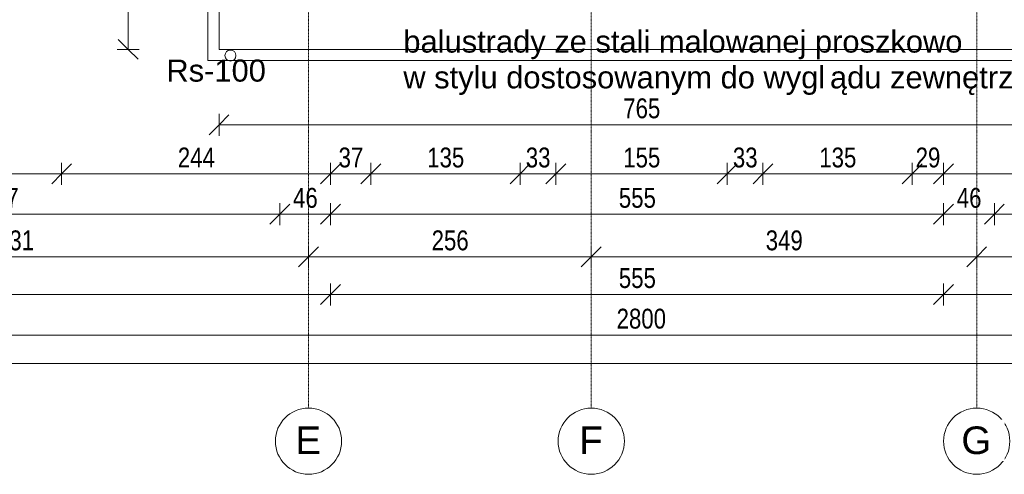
# Model space of a CAD drawing. Header units: centimetres. Extents: x 14785 to 19989, y -11124 to -8451.
# Tile 6 of 26: x 15958 to 16850, y -11124 to -10712. Entities that reach past the tile are written whole.
import ezdxf

# ---------------------------------------------------------------- set-up
doc = ezdxf.new("R2010")
doc.units = ezdxf.units.CM
doc.header["$XCLIPFRAME"] = 2
doc.linetypes.add('Linia siatki', pattern=[0.9925, 0.47, -0.2175, 0.0875, -0.2175])
doc.linetypes.add('Linia wyrównania', pattern=[0.32004, 0.16002, -0.16002])
for name, color, linetype, lineweight in [('A-ANNO-DIMS', 211, 'Continuous', 9), ('A-ANNO-DIMS-100', 211, 'Continuous', 9), ('A-AREA', 32, 'Continuous', 9), ('A-DETL-THIN', 151, 'Continuous', 9), ('A-FLOR', 192, 'Continuous', 9), ('G-ANNO-REFR', 1, 'Linia wyrównania', 9), ('G-ANNO-TEXT', 231, 'Continuous', 9), ('S-GRID', 1, 'Continuous', 9), ('S-GRID-IDEN', 1, 'Continuous', 9)]:
    doc.layers.add(name, color=color, linetype=linetype, lineweight=lineweight)
doc.styles.add('Arial', font='arial.ttf', dxfattribs={"height": 25})
doc.styles.add('Arial_4', font='arial.ttf', dxfattribs={"width": 0.8, "height": 18})
doc.styles.add('Arial_5', font='arial.ttf', dxfattribs={"height": 20})
doc.dimstyles.new('Przekątna_-_1_8_mm_Arial', dxfattribs={"dimscale": 30.48, "dimtxt": 18.364669, "dimasz": 0.590551, "dimexe": 0.328084, "dimexo": 0.0625, "dimgap": 0.016404, "dimtad": 1, "dimdec": 0, "dimdsep": 46, "dimtxsty": 'Arial_4', "dimblk1": 'OBLIQUE', "dimblk2": 'OBLIQUE', "dimsah": 1, "dimcen": 0.09, "dimazin": 0, "dimtfac": 1, "dimtdec": 4, "dimtix": 1, "dimtmove": 0, "dimatfit": 3, "dimfxl": 0.328084, "dimfxlon": 1, "dimtvp": 1, "dimtolj": 1, "dimtzin": 0, "dimarcsym": 2})
picture_1 = doc.add_image_def('image1.png', size_in_pixel=(425, 587))

# ---------------------------------------------------------------- blocks, each defined once
blk = doc.blocks.new('Siatka - M_Symbol siatki - okrąg-11506-4_Poziom piętra')
at = {"layer": 'S-GRID-IDEN'}
blk.add_circle((0, 0), 0.3, dxfattribs=at)
blk = doc.blocks.new('DIMBLOCK71-4_Poziom piętra')
at = {"layer": 'A-ANNO-DIMS-100'}
for p, q in [((15758.62, -10851.51), (15758.62, -10841.51)), ((15758.62, -10851.51), (15767.62, -10842.51)), ((15996.08, -10851.51), (15996.08, -10841.51)), ((15996.08, -10851.51), (16005.08, -10842.51)), ((15758.62, -10851.51), (15749.62, -10860.51)), ((15758.62, -10851.51), (15996.08, -10851.51)), ((15758.62, -10851.51), (15758.62, -10861.51)), ((15996.08, -10851.51), (15987.08, -10860.51)), ((15996.08, -10851.51), (15996.08, -10861.51))]:
    blk.add_line(p, q, dxfattribs=at)
at = {"layer": 'A-ANNO-DIMS-100', "color": 0, "insert": (15860.82, -10827.64), "char_height": 18, "width": 39.6677, "attachment_point": 1, "line_spacing_factor": 0.941778, "style": 'Arial_4'}
blk.add_mtext('237', dxfattribs=at)
blk = doc.blocks.new('_Oblique')
at = {"color": 0, "linetype": 'ByBlock', "lineweight": -2}
blk.add_line((-0.5, -0.5), (0.5, 0.5), dxfattribs=at)
blk = doc.blocks.new('DIMBLOCK72-4_Poziom piętra')
at = {"layer": 'A-ANNO-DIMS-100'}
for p, q in [((15996.08, -10851.51), (15996.08, -10841.51)), ((15996.08, -10851.51), (16005.08, -10842.51)), ((16239.62, -10851.51), (16239.62, -10841.51)), ((16239.62, -10851.51), (16248.62, -10842.51)), ((15996.08, -10851.51), (15987.08, -10860.51)), ((15996.08, -10851.51), (16239.62, -10851.51)), ((15996.08, -10851.51), (15996.08, -10861.51)), ((16239.62, -10851.51), (16230.62, -10860.51)), ((16239.62, -10851.51), (16239.62, -10861.51))]:
    blk.add_line(p, q, dxfattribs=at)
at = {"layer": 'A-ANNO-DIMS-100', "color": 0, "insert": (16101.32, -10827.64), "char_height": 18, "width": 39.6677, "attachment_point": 1, "line_spacing_factor": 0.941778, "style": 'Arial_4'}
blk.add_mtext('244', dxfattribs=at)
blk = doc.blocks.new('DIMBLOCK73-4_Poziom piętra')
at = {"layer": 'A-ANNO-DIMS-100'}
for p, q in [((16239.62, -10851.51), (16239.62, -10841.51)), ((16239.62, -10851.51), (16248.62, -10842.51)), ((16276.12, -10851.51), (16276.12, -10841.51)), ((16276.12, -10851.51), (16285.12, -10842.51)), ((16239.62, -10851.51), (16230.62, -10860.51)), ((16239.62, -10851.51), (16276.12, -10851.51)), ((16239.62, -10851.51), (16239.62, -10861.51)), ((16276.12, -10851.51), (16267.12, -10860.51)), ((16276.12, -10851.51), (16276.12, -10861.51))]:
    blk.add_line(p, q, dxfattribs=at)
at = {"layer": 'A-ANNO-DIMS-100', "color": 0, "insert": (16246.85, -10827.64), "char_height": 18, "width": 26.4451, "attachment_point": 1, "line_spacing_factor": 0.941778, "style": 'Arial_4'}
blk.add_mtext('37', dxfattribs=at)
blk = doc.blocks.new('DIMBLOCK74-4_Poziom piętra')
at = {"layer": 'A-ANNO-DIMS-100'}
for p, q in [((16276.12, -10851.51), (16276.12, -10841.51)), ((16276.12, -10851.51), (16285.12, -10842.51)), ((16411.12, -10851.51), (16411.12, -10841.51)), ((16411.12, -10851.51), (16420.12, -10842.51)), ((16276.12, -10851.51), (16267.12, -10860.51)), ((16276.12, -10851.51), (16411.12, -10851.51)), ((16276.12, -10851.51), (16276.12, -10861.51)), ((16411.12, -10851.51), (16402.12, -10860.51)), ((16411.12, -10851.51), (16411.12, -10861.51))]:
    blk.add_line(p, q, dxfattribs=at)
at = {"layer": 'A-ANNO-DIMS-100', "color": 0, "insert": (16327.09, -10827.64), "char_height": 18, "width": 39.6677, "attachment_point": 1, "line_spacing_factor": 0.941778, "style": 'Arial_4'}
blk.add_mtext('135', dxfattribs=at)
blk = doc.blocks.new('DIMBLOCK75-4_Poziom piętra')
at = {"layer": 'A-ANNO-DIMS-100'}
for p, q in [((16411.12, -10851.51), (16411.12, -10841.51)), ((16411.12, -10851.51), (16420.12, -10842.51)), ((16443.62, -10851.51), (16443.62, -10841.51)), ((16443.62, -10851.51), (16452.62, -10842.51)), ((16411.12, -10851.51), (16402.12, -10860.51)), ((16411.12, -10851.51), (16443.62, -10851.51)), ((16411.12, -10851.51), (16411.12, -10861.51)), ((16443.62, -10851.51), (16434.62, -10860.51)), ((16443.62, -10851.51), (16443.62, -10861.51))]:
    blk.add_line(p, q, dxfattribs=at)
at = {"layer": 'A-ANNO-DIMS-100', "color": 0, "insert": (16416.35, -10827.64), "char_height": 18, "width": 26.4451, "attachment_point": 1, "line_spacing_factor": 0.941778, "style": 'Arial_4'}
blk.add_mtext('33', dxfattribs=at)
blk = doc.blocks.new('DIMBLOCK76-4_Poziom piętra')
at = {"layer": 'A-ANNO-DIMS-100'}
for p, q in [((16443.62, -10851.51), (16443.62, -10841.51)), ((16443.62, -10851.51), (16452.62, -10842.51)), ((16598.62, -10851.51), (16598.62, -10841.51)), ((16598.62, -10851.51), (16607.62, -10842.51)), ((16443.62, -10851.51), (16434.62, -10860.51)), ((16443.62, -10851.51), (16598.62, -10851.51)), ((16443.62, -10851.51), (16443.62, -10861.51)), ((16598.62, -10851.51), (16589.62, -10860.51)), ((16598.62, -10851.51), (16598.62, -10861.51))]:
    blk.add_line(p, q, dxfattribs=at)
at = {"layer": 'A-ANNO-DIMS-100', "color": 0, "insert": (16504.59, -10827.64), "char_height": 18, "width": 39.6677, "attachment_point": 1, "line_spacing_factor": 0.941778, "style": 'Arial_4'}
blk.add_mtext('155', dxfattribs=at)
blk = doc.blocks.new('DIMBLOCK77-4_Poziom piętra')
at = {"layer": 'A-ANNO-DIMS-100'}
for p, q in [((16598.62, -10851.51), (16598.62, -10841.51)), ((16598.62, -10851.51), (16607.62, -10842.51)), ((16631.12, -10851.51), (16631.12, -10841.51)), ((16631.12, -10851.51), (16640.12, -10842.51)), ((16598.62, -10851.51), (16589.62, -10860.51)), ((16598.62, -10851.51), (16631.12, -10851.51)), ((16598.62, -10851.51), (16598.62, -10861.51)), ((16631.12, -10851.51), (16622.12, -10860.51)), ((16631.12, -10851.51), (16631.12, -10861.51))]:
    blk.add_line(p, q, dxfattribs=at)
at = {"layer": 'A-ANNO-DIMS-100', "color": 0, "insert": (16603.85, -10827.64), "char_height": 18, "width": 26.4451, "attachment_point": 1, "line_spacing_factor": 0.941778, "style": 'Arial_4'}
blk.add_mtext('33', dxfattribs=at)
blk = doc.blocks.new('DIMBLOCK78-4_Poziom piętra')
at = {"layer": 'A-ANNO-DIMS-100'}
for p, q in [((16631.12, -10851.51), (16631.12, -10841.51)), ((16631.12, -10851.51), (16640.12, -10842.51)), ((16766.12, -10851.51), (16766.12, -10841.51)), ((16766.12, -10851.51), (16775.12, -10842.51)), ((16631.12, -10851.51), (16622.12, -10860.51)), ((16631.12, -10851.51), (16766.12, -10851.51)), ((16631.12, -10851.51), (16631.12, -10861.51)), ((16766.12, -10851.51), (16757.12, -10860.51)), ((16766.12, -10851.51), (16766.12, -10861.51))]:
    blk.add_line(p, q, dxfattribs=at)
at = {"layer": 'A-ANNO-DIMS-100', "color": 0, "insert": (16682.09, -10827.64), "char_height": 18, "width": 39.6677, "attachment_point": 1, "line_spacing_factor": 0.941778, "style": 'Arial_4'}
blk.add_mtext('135', dxfattribs=at)
blk = doc.blocks.new('DIMBLOCK79-4_Poziom piętra')
at = {"layer": 'A-ANNO-DIMS-100'}
for p, q in [((16766.12, -10851.51), (16766.12, -10841.51)), ((16766.12, -10851.51), (16775.12, -10842.51)), ((16794.62, -10851.51), (16794.62, -10841.51)), ((16794.62, -10851.51), (16803.62, -10842.51)), ((16766.12, -10851.51), (16757.12, -10860.51)), ((16766.12, -10851.51), (16794.62, -10851.51)), ((16766.12, -10851.51), (16766.12, -10861.51)), ((16794.62, -10851.51), (16785.62, -10860.51)), ((16794.62, -10851.51), (16794.62, -10861.51))]:
    blk.add_line(p, q, dxfattribs=at)
at = {"layer": 'A-ANNO-DIMS-100', "color": 0, "insert": (16769.35, -10827.64), "char_height": 18, "width": 26.4451, "attachment_point": 1, "line_spacing_factor": 0.941778, "style": 'Arial_4'}
blk.add_mtext('29', dxfattribs=at)
blk = doc.blocks.new('DIMBLOCK80-4_Poziom piętra')
at = {"layer": 'A-ANNO-DIMS-100'}
for p, q in [((16794.62, -10851.51), (16794.62, -10841.51)), ((16794.62, -10851.51), (16803.62, -10842.51)), ((17036.62, -10851.51), (17036.62, -10841.51)), ((17036.62, -10851.51), (17045.62, -10842.51)), ((16794.62, -10851.51), (16785.62, -10860.51)), ((16794.62, -10851.51), (17036.62, -10851.51)), ((16794.62, -10851.51), (16794.62, -10861.51)), ((17036.62, -10851.51), (17027.62, -10860.51)), ((17036.62, -10851.51), (17036.62, -10861.51))]:
    blk.add_line(p, q, dxfattribs=at)
at = {"layer": 'A-ANNO-DIMS-100', "color": 0, "insert": (16899.09, -10827.64), "char_height": 18, "width": 39.6677, "attachment_point": 1, "line_spacing_factor": 0.941778, "style": 'Arial_4'}
blk.add_mtext('242', dxfattribs=at)
blk = doc.blocks.new('DIMBLOCK88-4_Poziom piętra')
at = {"layer": 'A-ANNO-DIMS-100'}
for p, q in [((15686.62, -10888.05), (15686.62, -10878.05)), ((15686.62, -10888.05), (15695.62, -10879.05)), ((16193.62, -10888.05), (16193.62, -10878.05)), ((16193.62, -10888.05), (16202.62, -10879.05)), ((15686.62, -10888.05), (15677.62, -10897.05)), ((15686.62, -10888.05), (16193.62, -10888.05)), ((15686.62, -10888.05), (15686.62, -10898.05)), ((16193.62, -10888.05), (16184.62, -10897.05)), ((16193.62, -10888.05), (16193.62, -10898.05))]:
    blk.add_line(p, q, dxfattribs=at)
at = {"layer": 'A-ANNO-DIMS-100', "color": 0, "insert": (15923.59, -10864.19), "char_height": 18, "width": 39.6677, "attachment_point": 1, "line_spacing_factor": 0.941778, "style": 'Arial_4'}
blk.add_mtext('507', dxfattribs=at)
blk = doc.blocks.new('DIMBLOCK89-4_Poziom piętra')
at = {"layer": 'A-ANNO-DIMS-100'}
for p, q in [((16193.62, -10888.05), (16193.62, -10878.05)), ((16193.62, -10888.05), (16202.62, -10879.05)), ((16239.62, -10888.05), (16239.62, -10878.05)), ((16239.62, -10888.05), (16248.62, -10879.05)), ((16193.62, -10888.05), (16184.62, -10897.05)), ((16193.62, -10888.05), (16239.62, -10888.05)), ((16193.62, -10888.05), (16193.62, -10898.05)), ((16239.62, -10888.05), (16230.62, -10897.05)), ((16239.62, -10888.05), (16239.62, -10898.05))]:
    blk.add_line(p, q, dxfattribs=at)
at = {"layer": 'A-ANNO-DIMS-100', "color": 0, "insert": (16205.6, -10864.19), "char_height": 18, "width": 26.4451, "attachment_point": 1, "line_spacing_factor": 0.941778, "style": 'Arial_4'}
blk.add_mtext('46', dxfattribs=at)
blk = doc.blocks.new('DIMBLOCK90-4_Poziom piętra')
at = {"layer": 'A-ANNO-DIMS-100'}
for p, q in [((16239.62, -10888.05), (16239.62, -10878.05)), ((16239.62, -10888.05), (16248.62, -10879.05)), ((16794.62, -10888.05), (16794.62, -10878.05)), ((16794.62, -10888.05), (16803.62, -10879.05)), ((16239.62, -10888.05), (16230.62, -10897.05)), ((16239.62, -10888.05), (16794.62, -10888.05)), ((16239.62, -10888.05), (16239.62, -10898.05)), ((16794.62, -10888.05), (16785.62, -10897.05)), ((16794.62, -10888.05), (16794.62, -10898.05))]:
    blk.add_line(p, q, dxfattribs=at)
at = {"layer": 'A-ANNO-DIMS-100', "color": 0, "insert": (16500.59, -10864.19), "char_height": 18, "width": 39.6677, "attachment_point": 1, "line_spacing_factor": 0.941778, "style": 'Arial_4'}
blk.add_mtext('555', dxfattribs=at)
blk = doc.blocks.new('DIMBLOCK91-4_Poziom piętra')
at = {"layer": 'A-ANNO-DIMS-100'}
for p, q in [((16794.62, -10888.05), (16794.62, -10878.05)), ((16794.62, -10888.05), (16803.62, -10879.05)), ((16840.62, -10888.05), (16840.62, -10878.05)), ((16840.62, -10888.05), (16849.62, -10879.05)), ((16794.62, -10888.05), (16785.62, -10897.05)), ((16794.62, -10888.05), (16840.62, -10888.05)), ((16794.62, -10888.05), (16794.62, -10898.05)), ((16840.62, -10888.05), (16831.62, -10897.05)), ((16840.62, -10888.05), (16840.62, -10898.05))]:
    blk.add_line(p, q, dxfattribs=at)
at = {"layer": 'A-ANNO-DIMS-100', "color": 0, "insert": (16806.6, -10864.19), "char_height": 18, "width": 26.4451, "attachment_point": 1, "line_spacing_factor": 0.941778, "style": 'Arial_4'}
blk.add_mtext('46', dxfattribs=at)
blk = doc.blocks.new('DIMBLOCK92-4_Poziom piętra')
at = {"layer": 'A-ANNO-DIMS-100'}
for p, q in [((16840.62, -10888.05), (16840.62, -10878.05)), ((16840.62, -10888.05), (16849.62, -10879.05)), ((17314.12, -10888.05), (17314.12, -10878.05)), ((17314.12, -10888.05), (17323.12, -10879.05)), ((16840.62, -10888.05), (16831.62, -10897.05)), ((16840.62, -10888.05), (17314.12, -10888.05)), ((16840.62, -10888.05), (16840.62, -10898.05)), ((17314.12, -10888.05), (17305.12, -10897.05)), ((17314.12, -10888.05), (17314.12, -10898.05))]:
    blk.add_line(p, q, dxfattribs=at)
at = {"layer": 'A-ANNO-DIMS-100', "color": 0, "insert": (17060.84, -10864.19), "char_height": 18, "width": 39.6677, "attachment_point": 1, "line_spacing_factor": 0.941778, "style": 'Arial_4'}
blk.add_mtext('474', dxfattribs=at)
blk = doc.blocks.new('DIMBLOCK98-4_Poziom piętra')
at = {"layer": 'A-ANNO-DIMS-100'}
for p, q in [((15688.62, -10926.59), (15688.62, -10916.59)), ((15688.62, -10926.59), (15697.62, -10917.59)), ((16219.62, -10926.59), (16219.62, -10916.59)), ((16219.62, -10926.59), (16228.62, -10917.59)), ((15688.62, -10926.59), (15679.62, -10935.59)), ((15688.62, -10926.59), (16219.62, -10926.59)), ((15688.62, -10926.59), (15688.62, -10936.59)), ((16219.62, -10926.59), (16210.62, -10935.59)), ((16219.62, -10926.59), (16219.62, -10936.59))]:
    blk.add_line(p, q, dxfattribs=at)
at = {"layer": 'A-ANNO-DIMS-100', "color": 0, "insert": (15937.59, -10902.72), "char_height": 18, "width": 39.6677, "attachment_point": 1, "line_spacing_factor": 0.941778, "style": 'Arial_4'}
blk.add_mtext('531', dxfattribs=at)
blk = doc.blocks.new('DIMBLOCK99-4_Poziom piętra')
at = {"layer": 'A-ANNO-DIMS-100'}
for p, q in [((16219.62, -10926.59), (16219.62, -10916.59)), ((16219.62, -10926.59), (16228.62, -10917.59)), ((16475.62, -10926.59), (16475.62, -10916.59)), ((16475.62, -10926.59), (16484.62, -10917.59)), ((16219.62, -10926.59), (16210.62, -10935.59)), ((16219.62, -10926.59), (16475.62, -10926.59)), ((16219.62, -10926.59), (16219.62, -10936.59)), ((16475.62, -10926.59), (16466.62, -10935.59)), ((16475.62, -10926.59), (16475.62, -10936.59))]:
    blk.add_line(p, q, dxfattribs=at)
at = {"layer": 'A-ANNO-DIMS-100', "color": 0, "insert": (16331.09, -10902.72), "char_height": 18, "width": 39.6677, "attachment_point": 1, "line_spacing_factor": 0.941778, "style": 'Arial_4'}
blk.add_mtext('256', dxfattribs=at)
blk = doc.blocks.new('DIMBLOCK100-4_Poziom piętra')
at = {"layer": 'A-ANNO-DIMS-100'}
for p, q in [((16475.62, -10926.59), (16475.62, -10916.59)), ((16475.62, -10926.59), (16484.62, -10917.59)), ((16824.62, -10926.59), (16824.62, -10916.59)), ((16824.62, -10926.59), (16833.62, -10917.59)), ((16475.62, -10926.59), (16466.62, -10935.59)), ((16475.62, -10926.59), (16824.62, -10926.59)), ((16475.62, -10926.59), (16475.62, -10936.59)), ((16824.62, -10926.59), (16815.62, -10935.59)), ((16824.62, -10926.59), (16824.62, -10936.59))]:
    blk.add_line(p, q, dxfattribs=at)
at = {"layer": 'A-ANNO-DIMS-100', "color": 0, "insert": (16633.59, -10902.72), "char_height": 18, "width": 39.6677, "attachment_point": 1, "line_spacing_factor": 0.941778, "style": 'Arial_4'}
blk.add_mtext('349', dxfattribs=at)
blk = doc.blocks.new('DIMBLOCK101-4_Poziom piętra')
at = {"layer": 'A-ANNO-DIMS-100'}
for p, q in [((16824.62, -10926.59), (16824.62, -10916.59)), ((16824.62, -10926.59), (16833.62, -10917.59)), ((17343.62, -10926.59), (17343.62, -10916.59)), ((17343.62, -10926.59), (17352.62, -10917.59)), ((16824.62, -10926.59), (16815.62, -10935.59)), ((16824.62, -10926.59), (17343.62, -10926.59)), ((16824.62, -10926.59), (16824.62, -10936.59)), ((17343.62, -10926.59), (17334.62, -10935.59)), ((17343.62, -10926.59), (17343.62, -10936.59))]:
    blk.add_line(p, q, dxfattribs=at)
at = {"layer": 'A-ANNO-DIMS-100', "color": 0, "insert": (17067.59, -10902.72), "char_height": 18, "width": 39.6677, "attachment_point": 1, "line_spacing_factor": 0.941778, "style": 'Arial_4'}
blk.add_mtext('519', dxfattribs=at)
blk = doc.blocks.new('DIMBLOCK104-4_Poziom piętra')
at = {"layer": 'A-ANNO-DIMS-100'}
for p, q in [((15120.62, -10960.76), (15120.62, -10950.76)), ((15120.62, -10960.76), (15129.62, -10951.76)), ((16239.62, -10960.76), (16239.62, -10950.76)), ((16239.62, -10960.76), (16248.62, -10951.76)), ((15120.62, -10960.76), (15111.62, -10969.76)), ((15120.62, -10960.76), (16239.62, -10960.76)), ((15120.62, -10960.76), (15120.62, -10970.76)), ((16239.62, -10960.76), (16230.62, -10969.76)), ((16239.62, -10960.76), (16239.62, -10970.76))]:
    blk.add_line(p, q, dxfattribs=at)
at = {"layer": 'A-ANNO-DIMS-100', "color": 0, "insert": (15658.08, -10936.89), "char_height": 18, "width": 52.8902, "attachment_point": 1, "line_spacing_factor": 0.941778, "style": 'Arial_4'}
blk.add_mtext('1119', dxfattribs=at)
blk = doc.blocks.new('DIMBLOCK105-4_Poziom piętra')
at = {"layer": 'A-ANNO-DIMS-100'}
for p, q in [((16239.62, -10960.76), (16239.62, -10950.76)), ((16239.62, -10960.76), (16248.62, -10951.76)), ((16794.62, -10960.76), (16794.62, -10950.76)), ((16794.62, -10960.76), (16803.62, -10951.76)), ((16239.62, -10960.76), (16230.62, -10969.76)), ((16239.62, -10960.76), (16794.62, -10960.76)), ((16239.62, -10960.76), (16239.62, -10970.76)), ((16794.62, -10960.76), (16785.62, -10969.76)), ((16794.62, -10960.76), (16794.62, -10970.76))]:
    blk.add_line(p, q, dxfattribs=at)
at = {"layer": 'A-ANNO-DIMS-100', "color": 0, "insert": (16500.59, -10936.89), "char_height": 18, "width": 39.6677, "attachment_point": 1, "line_spacing_factor": 0.941778, "style": 'Arial_4'}
blk.add_mtext('555', dxfattribs=at)
blk = doc.blocks.new('DIMBLOCK106-4_Poziom piętra')
at = {"layer": 'A-ANNO-DIMS-100'}
for p, q in [((16794.62, -10960.76), (16794.62, -10950.76)), ((16794.62, -10960.76), (16803.62, -10951.76)), ((17920.62, -10960.76), (17920.62, -10950.76)), ((17920.62, -10960.76), (17929.62, -10951.76)), ((16794.62, -10960.76), (16785.62, -10969.76)), ((16794.62, -10960.76), (17920.62, -10960.76)), ((16794.62, -10960.76), (16794.62, -10970.76)), ((17920.62, -10960.76), (17911.62, -10969.76)), ((17920.62, -10960.76), (17920.62, -10970.76))]:
    blk.add_line(p, q, dxfattribs=at)
at = {"layer": 'A-ANNO-DIMS-100', "color": 0, "insert": (17335.58, -10936.89), "char_height": 18, "width": 52.8902, "attachment_point": 1, "line_spacing_factor": 0.941778, "style": 'Arial_4'}
blk.add_mtext('1126', dxfattribs=at)
blk = doc.blocks.new('DIMBLOCK107-4_Poziom piętra')
at = {"layer": 'A-ANNO-DIMS-100'}
for p, q in [((15120.62, -10997.51), (15120.62, -10987.51)), ((15120.62, -10997.51), (15129.62, -10988.51)), ((17920.62, -10997.51), (17920.62, -10987.51)), ((17920.62, -10997.51), (17929.62, -10988.51)), ((15120.62, -10997.51), (15111.62, -11006.51)), ((15120.62, -10997.51), (17920.62, -10997.51)), ((15120.62, -10997.51), (15120.62, -11007.51)), ((17920.62, -10997.51), (17911.62, -11006.51)), ((17920.62, -10997.51), (17920.62, -11007.51))]:
    blk.add_line(p, q, dxfattribs=at)
at = {"layer": 'A-ANNO-DIMS-100', "color": 0, "insert": (16498.58, -10973.64), "char_height": 18, "width": 52.8902, "attachment_point": 1, "line_spacing_factor": 0.941778, "style": 'Arial_4'}
blk.add_mtext('2800', dxfattribs=at)
blk = doc.blocks.new('DIMBLOCK134-4_Poziom piętra')
at = {"layer": 'A-ANNO-DIMS-100'}
for p, q in [((16056.38, -10415.71), (16047.38, -10406.71)), ((16056.38, -10415.71), (16046.38, -10415.71)), ((16056.38, -10738.71), (16056.38, -10415.71)), ((16056.38, -10415.71), (16065.38, -10424.71)), ((16056.38, -10415.71), (16066.38, -10415.71)), ((16056.38, -10738.71), (16047.38, -10729.71)), ((16056.38, -10738.71), (16046.38, -10738.71)), ((16056.38, -10738.71), (16065.38, -10747.71)), ((16056.38, -10738.71), (16066.38, -10738.71))]:
    blk.add_line(p, q, dxfattribs=at)
at = {"layer": 'A-ANNO-DIMS-100', "color": 0, "insert": (16032.51, -10593.74), "char_height": 18, "width": 39.6677, "attachment_point": 1, "rotation": 90, "line_spacing_factor": 0.941778, "style": 'Arial_4'}
blk.add_mtext('323', dxfattribs=at)
blk = doc.blocks.new('DIMBLOCK135-4_Poziom piętra')
at = {"layer": 'A-ANNO-DIMS-100'}
for p, q in [((16138.62, -10806.97), (16138.62, -10796.97)), ((16138.62, -10806.97), (16147.62, -10797.97)), ((16903.62, -10806.97), (16903.62, -10796.97)), ((16903.62, -10806.97), (16912.62, -10797.97)), ((16138.62, -10806.97), (16129.62, -10815.97)), ((16138.62, -10806.97), (16903.62, -10806.97)), ((16138.62, -10806.97), (16138.62, -10816.97)), ((16903.62, -10806.97), (16894.62, -10815.97)), ((16903.62, -10806.97), (16903.62, -10816.97))]:
    blk.add_line(p, q, dxfattribs=at)
at = {"layer": 'A-ANNO-DIMS-100', "color": 0, "insert": (16504.59, -10783.1), "char_height": 18, "width": 39.6677, "attachment_point": 1, "line_spacing_factor": 0.941778, "style": 'Arial_4'}
blk.add_mtext('765', dxfattribs=at)

msp = doc.modelspace()

# ---------------------------------------------------------------- linework, layer by layer
at = {"layer": 'A-AREA'}
for p, q in [((16138.62, -10415.71), (16138.62, -10738.71)), ((16138.62, -10738.71), (16903.62, -10738.71))]:
    msp.add_line(p, q, dxfattribs=at)
at = {"layer": 'A-DETL-THIN'}
for p, q in [((16128.62, -10748.71), (16128.62, -10415.49)), ((16913.62, -10748.71), (16128.62, -10748.71))]:
    msp.add_line(p, q, dxfattribs=at)
msp.add_circle((16148.95, -10744.29), 5, dxfattribs=at)
at = {"layer": 'A-FLOR'}
for p, q in [((16138.62, -10415.71), (16138.62, -10738.71)), ((16138.62, -10738.71), (16903.62, -10738.71))]:
    msp.add_line(p, q, dxfattribs=at)
at = {"layer": 'S-GRID', "linetype": 'Linia siatki'}
for p, q in [((16219.62, -8451.11), (16219.62, -11063.66)), ((16475.62, -8451.11), (16475.62, -11063.66)), ((16824.62, -8451.11), (16824.62, -11063.66))]:
    msp.add_line(p, q, dxfattribs=at)

# ---------------------------------------------------------------- block references
at = {"layer": 'S-GRID-IDEN', "xscale": 99.99999999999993, "yscale": 99.99999999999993, "zscale": 99.99999999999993, "rotation": 180}
for p in [(16219.62, -11093.66), (16475.62, -11093.66), (16824.62, -11093.66)]:
    msp.add_blockref('Siatka - M_Symbol siatki - okrąg-11506-4_Poziom piętra', p, dxfattribs=at)

# ---------------------------------------------------------------- texts
at = {"layer": 'G-ANNO-TEXT', "color": 7, "char_height": 20, "attachment_point": 1, "style": 'Arial_5'}
for s, insert, width in [('balustrady ze stali malowanej proszkowo', (16305.5, -10721.59), 624.5146), ('Rs-100', (16090.97, -10747.91), 111.4346), ('ądu zewnętrznego budynku', (16691.79, -10754.01), 420.0843), ('w stylu dostosowanym do wygl', (16305.5, -10754.01), 468.1855)]:
    msp.add_mtext(s, dxfattribs=dict(at, insert=insert, width=width))

# ---------------------------------------------------------------- dimensions: what is measured, and where the dimension line sits
at = {"layer": 'A-ANNO-DIMS'}
dim = msp.add_linear_dim(base=(16056.38, -10415.71), p1=(16066.38, -10738.71), p2=(16046.38, -10415.71), angle=90, dimstyle='Przekątna_-_1_8_mm_Arial', override={"dimpost": '<>', "dimfxl": 323.618603}, dxfattribs=at)
dim.commit()
dim.dimension.update_dxf_attribs({"geometry": 'DIMBLOCK134-4_Poziom piętra', "text_midpoint": (16046.68, -10577.21)})
for base, p1, p2, override, picture, middle in [((16903.62, -10806.97), (16138.62, -10796.97), (16903.62, -10796.97), {"dimpost": '<>', "dimfxl": 765}, 'DIMBLOCK135-4_Poziom piętra', (16521.12, -10797.28)), ((15996.08, -10851.51), (15758.62, -10841.51), (15996.08, -10841.51), {"dimpost": '<>', "dimfxl": 237.46}, 'DIMBLOCK71-4_Poziom piętra', (15877.35, -10841.81)), ((16239.62, -10851.51), (15996.08, -10841.51), (16239.62, -10841.51), {"dimpost": '<>', "dimfxl": 243.54}, 'DIMBLOCK72-4_Poziom piętra', (16117.85, -10841.97)), ((16276.12255481, -10851.51105417), (16239.62255481, -10841.51105417), (16276.12255481, -10841.51105417), {"dimpost": '<>', "dimfxl": 36.5}, 'DIMBLOCK73-4_Poziom piętra', (16257.87255481, -10841.81460118)), ((16411.12, -10851.51), (16276.12, -10841.51), (16411.12, -10841.51), {"dimpost": '<>', "dimfxl": 135}, 'DIMBLOCK74-4_Poziom piętra', (16343.62, -10841.81)), ((16443.62255481, -10851.51105417), (16411.12255481, -10841.51105417), (16443.62255481, -10841.51105417), {"dimpost": '<>', "dimfxl": 32.5}, 'DIMBLOCK75-4_Poziom piętra', (16427.37255481, -10841.81460118)), ((16598.62, -10851.51), (16443.62, -10841.51), (16598.62, -10841.51), {"dimpost": '<>', "dimfxl": 155}, 'DIMBLOCK76-4_Poziom piętra', (16521.12, -10841.82)), ((16631.12255481, -10851.51105417), (16598.62255481, -10841.51105417), (16631.12255481, -10841.51105417), {"dimpost": '<>', "dimfxl": 32.5}, 'DIMBLOCK77-4_Poziom piętra', (16614.87255481, -10841.81460118)), ((16766.12, -10851.51), (16631.12, -10841.51), (16766.12, -10841.51), {"dimpost": '<>', "dimfxl": 135}, 'DIMBLOCK78-4_Poziom piętra', (16698.62, -10841.81)), ((16794.62255481, -10851.51105417), (16766.12255481, -10841.51105417), (16794.62255481, -10841.51105417), {"dimpost": '<>', "dimfxl": 28.5}, 'DIMBLOCK79-4_Poziom piętra', (16780.37255481, -10841.82074033)), ((17036.62, -10851.51), (16794.62, -10841.51), (17036.62, -10841.51), {"dimpost": '<>', "dimfxl": 242}, 'DIMBLOCK80-4_Poziom piętra', (16915.62, -10841.97)), ((16193.62, -10888.05), (15686.62, -10878.05), (16193.62, -10878.05), {"dimpost": '<>', "dimfxl": 507}, 'DIMBLOCK88-4_Poziom piętra', (15940.12, -10878.36)), ((16239.62, -10888.05), (16193.62, -10878.05), (16239.62, -10878.05), {"dimpost": '<>', "dimfxl": 46}, 'DIMBLOCK89-4_Poziom piętra', (16216.62, -10878.36)), ((16794.62, -10888.05), (16239.62, -10878.05), (16794.62, -10878.05), {"dimpost": '<>', "dimfxl": 555}, 'DIMBLOCK90-4_Poziom piętra', (16517.12, -10878.4)), ((16840.62, -10888.05), (16794.62, -10878.05), (16840.62, -10878.05), {"dimpost": '<>', "dimfxl": 46}, 'DIMBLOCK91-4_Poziom piętra', (16817.62, -10878.36)), ((17314.12255481, -10888.05387144), (16840.62255481, -10878.05387144), (17314.12255481, -10878.05387144), {"dimpost": '<>', "dimfxl": 473.5}, 'DIMBLOCK92-4_Poziom piętra', (17077.37255481, -10878.55387139)), ((16219.62, -10926.59), (15688.62, -10916.59), (16219.62, -10916.59), {"dimpost": '<>', "dimfxl": 531}, 'DIMBLOCK98-4_Poziom piętra', (15954.12, -10916.89)), ((16475.62, -10926.59), (16219.62, -10916.59), (16475.62, -10916.59), {"dimpost": '<>', "dimfxl": 256}, 'DIMBLOCK99-4_Poziom piętra', (16347.62, -10916.9)), ((16824.62, -10926.59), (16475.62, -10916.59), (16824.62, -10916.59), {"dimpost": '<>', "dimfxl": 349}, 'DIMBLOCK100-4_Poziom piętra', (16650.12, -10916.89)), ((17343.62, -10926.59), (16824.62, -10916.59), (17343.62, -10916.59), {"dimpost": '<>', "dimfxl": 519}, 'DIMBLOCK101-4_Poziom piętra', (17084.12, -10916.9)), ((16239.62, -10960.76), (15120.62, -10950.76), (16239.62, -10950.76), {"dimpost": '<>', "dimfxl": 1119}, 'DIMBLOCK104-4_Poziom piętra', (15680.12, -10951.07)), ((16794.62, -10960.76), (16239.62, -10950.76), (16794.62, -10950.76), {"dimpost": '<>', "dimfxl": 555}, 'DIMBLOCK105-4_Poziom piętra', (16517.12, -10951.11)), ((17920.62, -10960.76), (16794.62, -10950.76), (17920.62, -10950.76), {"dimpost": '<>', "dimfxl": 1126}, 'DIMBLOCK106-4_Poziom piętra', (17357.62, -10951.07)), ((17920.62, -10997.51), (15120.62, -10987.51), (17920.62, -10987.51), {"dimpost": '<>', "dimfxl": 2800}, 'DIMBLOCK107-4_Poziom piętra', (16520.62, -10987.82))]:
    dim = msp.add_linear_dim(base=base, p1=p1, p2=p2, dimstyle='Przekątna_-_1_8_mm_Arial', override=override, dxfattribs=at)
    dim.commit()
    dim.dimension.update_dxf_attribs({"geometry": picture, "text_midpoint": middle})

# ---------------------------------------------------------------- pictures from other files: only their frames are drawn
at = {"layer": 'G-ANNO-REFR'}
image = msp.add_image(picture_1, insert=(13294.02, -10599.16), size_in_units=(1499.31, 2070.81), dxfattribs=at)
image.set_boundary_path([(422.208, 706.731), (422.208, -16.598), (1893.711, -16.598), (1893.711, 706.731), (422.208, 706.731)])
image.dxf.flags = 15

# ---------------------------------------------------------------- next in the draw order: texts
at = {"layer": 'S-GRID-IDEN', "char_height": 25, "attachment_point": 1, "style": 'Arial', "bg_fill": 3, "box_fill_scale": 1.25, "bg_fill_color": 256, "bg_fill_true_color": 13158600, "bg_fill_transparency": 0}
for s, insert, width in [('\\fArial|b0|i0|c238|p34|;E', (16207.73, -11080.31), 28.0591), ('\\fArial|b0|i0|c238|p34|;F', (16464.73, -11080.31), 25.654), ('\\fArial|b0|i0|c238|p34|;G', (16810.73, -11080.31), 32.8692)]:
    msp.add_mtext(s, dxfattribs=dict(at, insert=insert, width=width))

doc.saveas('drawing.dxf')
